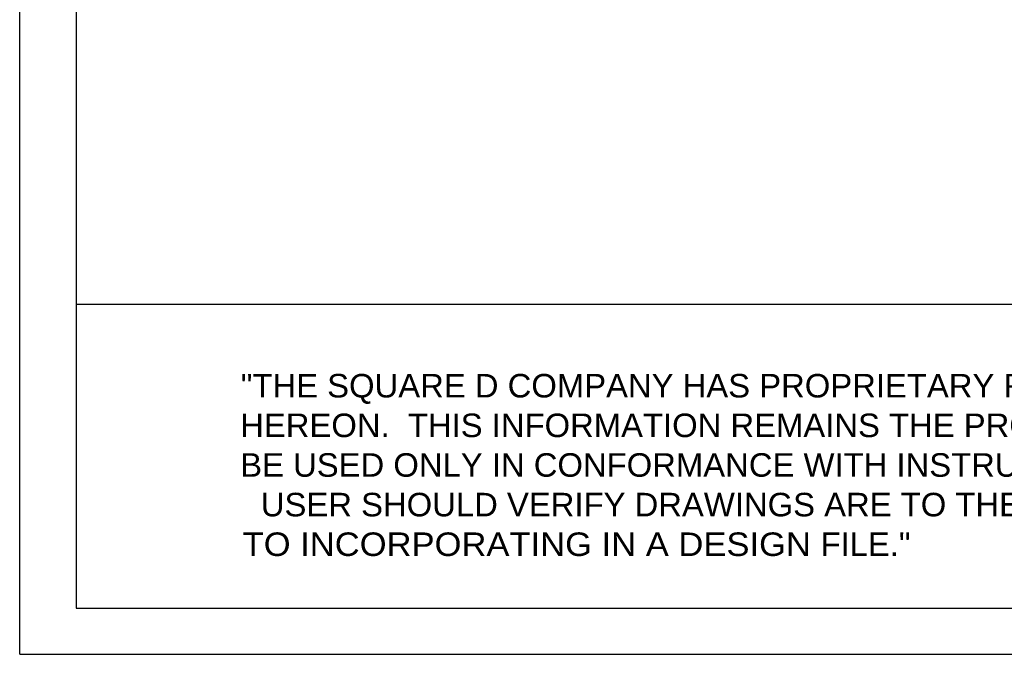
# Model space of a CAD drawing. Extents: x 0 to 17, y 0 to 11.
# Tile 1 of 51: x 0 to 3.8, y 0 to 2.4. Entities that reach past the tile are written whole.
import ezdxf
from ezdxf.enums import TextEntityAlignment as Align

# ---------------------------------------------------------------- set-up
doc = ezdxf.new("R2010")
doc.units = 0
doc.header["$LTSCALE"] = 0.935
doc.layers.get('0').update_dxf_attribs({"linetype": 'CONTINUOUS'})
doc.styles.add('TEXTSTYLE_0', font='arial.ttf', dxfattribs={"width": 0.8})
doc.styles.add('TEXTSTYLE_1', font='txt', dxfattribs={"width": 0.8})

msp = doc.modelspace()

# ---------------------------------------------------------------- linework, layer by layer
at = {"color": 7, "linetype": 'CONTINUOUS'}
for q in [(0, 11), (17, 0)]:
    msp.add_line((0, 0), q, dxfattribs=at)
at = {"color": 4, "linetype": 'CONTINUOUS'}
msp.add_line((0.2175, 1.3495840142), (16.7621628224, 1.3495840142), dxfattribs=at)
msp.add_open_spline([(0.2175, 10.8), (0.2175006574, 10.8000004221), (0.2175042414, 10.7999998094), (0.2175090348, 10.8000001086), (0.2175185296, 10.7999999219), (0.2175315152, 10.8000000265), (0.2175473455, 10.7999999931), (0.2175683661, 10.800000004), (0.2175946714, 10.7999999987), (0.2176367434, 10.8000000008), (0.217689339, 10.7999999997), (0.2177524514, 10.8000000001), (0.2178155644, 10.8), (0.2178997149, 10.8), (0.218004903, 10.8), (0.2181311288, 10.8), (0.2182994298, 10.8), (0.2185098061, 10.8), (0.2187622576, 10.8), (0.2190147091, 10.8), (0.2192671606, 10.8), (0.2196037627, 10.8), (0.2200245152, 10.8), (0.2205294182, 10.8), (0.2210343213, 10.8), (0.2217075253, 10.8), (0.2225490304, 10.8), (0.2235588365, 10.8), (0.2245686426, 10.8), (0.2255784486, 10.8), (0.2265882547, 10.8), (0.2279346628, 10.8), (0.229617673, 10.8), (0.2316372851, 10.8), (0.2336568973, 10.8), (0.2356765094, 10.8), (0.2376961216, 10.8), (0.2397157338, 10.8), (0.24240855, 10.8), (0.2457745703, 10.8), (0.2498137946, 10.8), (0.2538530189, 10.8), (0.2578922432, 10.8), (0.2619314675, 10.8), (0.2673171, 10.8), (0.2740491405, 10.8), (0.2821275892, 10.8), (0.2902060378, 10.8), (0.2982844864, 10.8), (0.3063629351, 10.8), (0.3144413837, 10.8), (0.3225198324, 10.8), (0.3332910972, 10.8), (0.3467551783, 10.8), (0.3629120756, 10.8), (0.3790689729, 10.8), (0.3952258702, 10.8), (0.4113827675, 10.8), (0.4275396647, 10.8), (0.4490821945, 10.8), (0.4760103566, 10.8), (0.5083241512, 10.8), (0.5406379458, 10.8), (0.5729517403, 10.8), (0.6052655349, 10.8), (0.6375793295, 10.8), (0.6698931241, 10.8), (0.7022069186, 10.8), (0.7452919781, 10.8), (0.7991483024, 10.8), (0.8637758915, 10.8), (0.9284034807, 10.8), (0.9930310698, 10.8), (1.057658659, 10.8), (1.1222862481, 10.8), (1.1869138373, 10.8), (1.2730839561, 10.8), (1.3807966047, 10.8), (1.510051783, 10.8), (1.6393069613, 10.8), (1.7685621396, 10.8), (1.8978173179, 10.8), (2.0270724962, 10.8), (2.1563276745, 10.8), (2.2855828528, 10.8), (2.4148380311, 10.8), (2.5871782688, 10.8), (2.802603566, 10.8), (3.0611139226, 10.8), (3.3196242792, 10.8), (3.5781346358, 10.8), (3.8366449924, 10.8), (4.095155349, 10.8), (4.3536657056, 10.8), (4.6121760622, 10.8), (4.9568565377, 10.8), (5.387707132, 10.8), (5.9047278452, 10.8), (6.4217485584, 10.8), (6.9387692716, 10.8), (7.4557899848, 10.8), (7.972810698, 10.8), (8.4898314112, 10.8), (9.0068521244, 10.8), (9.5238728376, 10.8), (10.0408935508, 10.8), (10.557914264, 10.8), (11.0749349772, 10.8), (11.5919556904, 10.8), (12.0228062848, 10.8), (12.3674867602, 10.8), (12.6259971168, 10.8), (12.8845074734, 10.8), (13.14301783, 10.8), (13.4015281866, 10.8), (13.6600385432, 10.8), (13.9185488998, 10.8), (14.1770592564, 10.8), (14.3924845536, 10.8), (14.5648247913, 10.8), (14.6940799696, 10.8), (14.8233351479, 10.8), (14.9525903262, 10.8), (15.0818455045, 10.8), (15.2111006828, 10.8), (15.3403558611, 10.8), (15.4696110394, 10.8), (15.5988662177, 10.8), (15.7065788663, 10.8), (15.7927489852, 10.8), (15.8573765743, 10.8), (15.9220041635, 10.8), (15.9866317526, 10.8), (16.0512593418, 10.8), (16.1158869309, 10.8), (16.1805145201, 10.8), (16.2343708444, 10.8), (16.2774559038, 10.8), (16.3097696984, 10.8), (16.342083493, 10.8), (16.3743972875, 10.8), (16.4067110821, 10.8), (16.4390248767, 10.8), (16.4713386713, 10.8), (16.5036524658, 10.8), (16.530580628, 10.8), (16.5521231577, 10.8), (16.568280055, 10.8), (16.5844369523, 10.8), (16.6005938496, 10.8), (16.6167507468, 10.8), (16.6329076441, 10.8), (16.6463717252, 10.8), (16.6571429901, 10.8), (16.6652214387, 10.8), (16.6732998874, 10.8), (16.681378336, 10.8), (16.6894567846, 10.8), (16.6975352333, 10.8), (16.7056136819, 10.8), (16.7123457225, 10.8), (16.7177313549, 10.8), (16.7217705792, 10.8), (16.7258098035, 10.8), (16.7298490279, 10.8), (16.7338882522, 10.8), (16.7372542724, 10.8), (16.7399470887, 10.8), (16.7419667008, 10.8), (16.743986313, 10.8), (16.7460059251, 10.8), (16.7480255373, 10.8), (16.7500451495, 10.8), (16.7517281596, 10.8), (16.7530745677, 10.8), (16.7540843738, 10.8), (16.7550941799, 10.8), (16.7561039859, 10.8), (16.757113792, 10.8), (16.7579552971, 10.8), (16.7586285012, 10.8), (16.7591334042, 10.8), (16.7596383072, 10.8), (16.7600590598, 10.8), (16.7603956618, 10.8), (16.7606481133, 10.8), (16.7609005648, 10.8), (16.7611530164, 10.8), (16.7613633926, 10.8), (16.7615316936, 10.8), (16.7616579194, 10.8), (16.7617631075, 10.8), (16.761847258, 10.8), (16.761910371, 10.8000000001), (16.7619734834, 10.7999999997), (16.7620260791, 10.8000000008), (16.762068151, 10.7999999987), (16.7620944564, 10.800000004), (16.762115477, 10.7999999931), (16.7621313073, 10.8000000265), (16.7621442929, 10.7999999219), (16.7621537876, 10.8000001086), (16.7621585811, 10.7999998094), (16.762163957, 10.8000007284), (16.7621625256, 10.7999972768), (16.7621629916, 10.7999941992), (16.7621627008, 10.799988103), (16.7621628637, 10.7999797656), (16.7621628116, 10.7999696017), (16.7621628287, 10.7999561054), (16.7621628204, 10.7999392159), (16.7621628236, 10.7999122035), (16.762162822, 10.7998784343), (16.7621628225, 10.7998379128), (16.7621628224, 10.7997973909), (16.7621628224, 10.7997433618), (16.7621628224, 10.7996758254), (16.7621628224, 10.7995947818), (16.7621628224, 10.7994867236), (16.7621628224, 10.7993516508), (16.7621628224, 10.7991895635), (16.7621628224, 10.7990274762), (16.7621628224, 10.7988653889), (16.7621628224, 10.7986492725), (16.7621628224, 10.798379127), (16.7621628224, 10.7980549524), (16.7621628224, 10.7977307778), (16.7621628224, 10.797298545), (16.7621628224, 10.796758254), (16.7621628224, 10.7961099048), (16.7621628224, 10.7954615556), (16.7621628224, 10.7948132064), (16.7621628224, 10.7941648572), (16.7621628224, 10.7933003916), (16.7621628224, 10.7922198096), (16.7621628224, 10.7909231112), (16.7621628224, 10.7896264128), (16.7621628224, 10.7883297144), (16.7621628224, 10.787033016), (16.7621628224, 10.7857363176), (16.7621628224, 10.7840073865), (16.7621628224, 10.7818462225), (16.7621628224, 10.7792528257), (16.7621628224, 10.7766594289), (16.7621628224, 10.7740660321), (16.7621628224, 10.7714726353), (16.7621628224, 10.7680147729), (16.7621628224, 10.7636924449), (16.7621628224, 10.7585056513), (16.7621628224, 10.7533188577), (16.7621628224, 10.7481320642), (16.7621628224, 10.7429452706), (16.7621628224, 10.737758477), (16.7621628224, 10.7325716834), (16.7621628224, 10.7256559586), (16.7621628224, 10.7170113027), (16.7621628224, 10.7066377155), (16.7621628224, 10.6962641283), (16.7621628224, 10.6858905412), (16.7621628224, 10.675516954), (16.7621628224, 10.6651433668), (16.7621628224, 10.6513119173), (16.7621628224, 10.6340226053), (16.7621628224, 10.613275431), (16.7621628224, 10.5925282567), (16.7621628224, 10.5717810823), (16.7621628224, 10.551033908), (16.7621628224, 10.5302867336), (16.7621628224, 10.5095395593), (16.7621628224, 10.488792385), (16.7621628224, 10.4611294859), (16.7621628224, 10.426550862), (16.7621628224, 10.3850565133), (16.7621628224, 10.3435621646), (16.7621628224, 10.302067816), (16.7621628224, 10.2605734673), (16.7621628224, 10.2190791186), (16.7621628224, 10.17758477), (16.7621628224, 10.1222589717), (16.7621628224, 10.0531017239), (16.7621628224, 9.9701130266), (16.7621628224, 9.8871243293), (16.7621628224, 9.8041356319), (16.7621628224, 9.7211469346), (16.7621628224, 9.6381582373), (16.7621628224, 9.5551695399), (16.7621628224, 9.4721808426), (16.7621628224, 9.3891921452), (16.7621628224, 9.2785405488), (16.7621628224, 9.1402260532), (16.7621628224, 8.9742486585), (16.7621628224, 8.8082712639), (16.7621628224, 8.6422938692), (16.7621628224, 8.4763164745), (16.7621628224, 8.3103390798), (16.7621628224, 8.1443616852), (16.7621628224, 7.9783842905), (16.7621628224, 7.7570810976), (16.7621628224, 7.4804521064), (16.7621628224, 7.1484973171), (16.7621628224, 6.8165425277), (16.7621628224, 6.4845877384), (16.7621628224, 6.152632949), (16.7621628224, 5.8206781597), (16.7621628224, 5.4887233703), (16.7621628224, 5.156768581), (16.7621628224, 4.8248137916), (16.7621628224, 4.4928590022), (16.7621628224, 4.1609042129), (16.7621628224, 3.8289494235), (16.7621628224, 3.4969946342), (16.7621628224, 3.220365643), (16.7621628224, 2.9990624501), (16.7621628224, 2.8330850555), (16.7621628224, 2.6671076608), (16.7621628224, 2.5011302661), (16.7621628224, 2.3351528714), (16.7621628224, 2.1691754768), (16.7621628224, 2.0031980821), (16.7621628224, 1.8372206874), (16.7621628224, 1.6989061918), (16.7621628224, 1.5882545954), (16.7621628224, 1.505265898), (16.7621628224, 1.4222772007), (16.7621628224, 1.3392885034), (16.7621628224, 1.256299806), (16.7621628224, 1.1733111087), (16.7621628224, 1.0903224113), (16.7621628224, 1.007333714), (16.7621628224, 0.9243450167), (16.7621628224, 0.8551877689), (16.7621628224, 0.7998619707), (16.7621628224, 0.758367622), (16.7621628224, 0.7168732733), (16.7621628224, 0.6753789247), (16.7621628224, 0.633884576), (16.7621628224, 0.5923902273), (16.7621628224, 0.5508958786), (16.7621628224, 0.5163172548), (16.7621628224, 0.4886543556), (16.7621628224, 0.4679071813), (16.7621628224, 0.447160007), (16.7621628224, 0.4264128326), (16.7621628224, 0.4056656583), (16.7621628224, 0.384918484), (16.7621628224, 0.3641713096), (16.7621628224, 0.3434241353), (16.7621628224, 0.3261348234), (16.7621628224, 0.3123033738), (16.7621628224, 0.3019297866), (16.7621628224, 0.2915561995), (16.7621628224, 0.2811826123), (16.7621628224, 0.2708090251), (16.7621628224, 0.260435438), (16.7621628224, 0.251790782), (16.7621628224, 0.2448750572), (16.7621628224, 0.2396882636), (16.7621628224, 0.23450147), (16.7621628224, 0.2293146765), (16.7621628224, 0.2241278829), (16.7621628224, 0.2189410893), (16.7621628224, 0.2137542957), (16.7621628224, 0.2094319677), (16.7621628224, 0.2059741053), (16.7621628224, 0.2033807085), (16.7621628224, 0.2007873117), (16.7621628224, 0.198193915), (16.7621628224, 0.1956005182), (16.7621628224, 0.1934393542), (16.7621628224, 0.191710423), (16.7621628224, 0.1904137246), (16.7621628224, 0.1891170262), (16.7621628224, 0.1878203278), (16.7621628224, 0.1865236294), (16.7621628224, 0.185226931), (16.7621628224, 0.184146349), (16.7621628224, 0.1832818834), (16.7621628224, 0.1826335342), (16.7621628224, 0.181985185), (16.7621628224, 0.1813368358), (16.7621628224, 0.1806884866), (16.7621628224, 0.1801481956), (16.7621628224, 0.1797159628), (16.7621628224, 0.1793917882), (16.7621628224, 0.1790676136), (16.7621628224, 0.1787974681), (16.7621628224, 0.1785813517), (16.7621628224, 0.1784192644), (16.7621628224, 0.1782571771), (16.7621628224, 0.1780950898), (16.7621628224, 0.1779600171), (16.7621628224, 0.1778519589), (16.7621628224, 0.1777709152), (16.7621628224, 0.1777033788), (16.7621628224, 0.1776493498), (16.7621628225, 0.1776088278), (16.762162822, 0.1775683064), (16.7621628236, 0.1775345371), (16.7621628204, 0.1775075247), (16.7621628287, 0.1774906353), (16.7621628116, 0.1774771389), (16.7621628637, 0.177466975), (16.7621627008, 0.1774586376), (16.7621629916, 0.1774525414), (16.7621625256, 0.1774494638), (16.762163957, 0.1774460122), (16.7621585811, 0.1774469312), (16.7621537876, 0.177446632), (16.7621442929, 0.1774468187), (16.7621313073, 0.1774467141), (16.762115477, 0.1774467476), (16.7620944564, 0.1774467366), (16.762068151, 0.1774467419), (16.7620260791, 0.1774467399), (16.7619734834, 0.1774467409), (16.761910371, 0.1774467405), (16.761847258, 0.1774467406), (16.7617631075, 0.1774467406), (16.7616579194, 0.1774467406), (16.7615316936, 0.1774467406), (16.7613633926, 0.1774467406), (16.7611530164, 0.1774467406), (16.7609005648, 0.1774467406), (16.7606481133, 0.1774467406), (16.7603956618, 0.1774467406), (16.7600590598, 0.1774467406), (16.7596383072, 0.1774467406), (16.7591334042, 0.1774467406), (16.7586285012, 0.1774467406), (16.7579552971, 0.1774467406), (16.757113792, 0.1774467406), (16.7561039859, 0.1774467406), (16.7550941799, 0.1774467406), (16.7540843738, 0.1774467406), (16.7530745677, 0.1774467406), (16.7517281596, 0.1774467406), (16.7500451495, 0.1774467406), (16.7480255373, 0.1774467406), (16.7460059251, 0.1774467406), (16.743986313, 0.1774467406), (16.7419667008, 0.1774467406), (16.7399470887, 0.1774467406), (16.7372542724, 0.1774467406), (16.7338882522, 0.1774467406), (16.7298490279, 0.1774467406), (16.7258098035, 0.1774467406), (16.7217705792, 0.1774467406), (16.7177313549, 0.1774467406), (16.7123457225, 0.1774467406), (16.7056136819, 0.1774467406), (16.6975352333, 0.1774467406), (16.6894567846, 0.1774467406), (16.681378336, 0.1774467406), (16.6732998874, 0.1774467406), (16.6652214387, 0.1774467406), (16.6571429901, 0.1774467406), (16.6463717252, 0.1774467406), (16.6329076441, 0.1774467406), (16.6167507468, 0.1774467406), (16.6005938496, 0.1774467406), (16.5844369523, 0.1774467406), (16.568280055, 0.1774467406), (16.5521231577, 0.1774467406), (16.530580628, 0.1774467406), (16.5036524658, 0.1774467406), (16.4713386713, 0.1774467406), (16.4390248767, 0.1774467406), (16.4067110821, 0.1774467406), (16.3743972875, 0.1774467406), (16.342083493, 0.1774467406), (16.3097696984, 0.1774467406), (16.2774559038, 0.1774467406), (16.2343708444, 0.1774467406), (16.1805145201, 0.1774467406), (16.1158869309, 0.1774467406), (16.0512593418, 0.1774467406), (15.9866317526, 0.1774467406), (15.9220041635, 0.1774467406), (15.8573765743, 0.1774467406), (15.7927489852, 0.1774467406), (15.7065788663, 0.1774467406), (15.5988662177, 0.1774467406), (15.4696110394, 0.1774467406), (15.3403558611, 0.1774467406), (15.2111006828, 0.1774467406), (15.0818455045, 0.1774467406), (14.9525903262, 0.1774467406), (14.8233351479, 0.1774467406), (14.6940799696, 0.1774467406), (14.5648247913, 0.1774467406), (14.3924845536, 0.1774467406), (14.1770592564, 0.1774467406), (13.9185488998, 0.1774467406), (13.6600385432, 0.1774467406), (13.4015281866, 0.1774467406), (13.14301783, 0.1774467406), (12.8845074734, 0.1774467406), (12.6259971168, 0.1774467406), (12.3674867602, 0.1774467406), (12.0228062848, 0.1774467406), (11.5919556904, 0.1774467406), (11.0749349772, 0.1774467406), (10.557914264, 0.1774467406), (10.0408935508, 0.1774467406), (9.5238728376, 0.1774467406), (9.0068521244, 0.1774467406), (8.4898314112, 0.1774467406), (7.972810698, 0.1774467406), (7.4557899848, 0.1774467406), (6.9387692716, 0.1774467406), (6.4217485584, 0.1774467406), (5.9047278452, 0.1774467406), (5.387707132, 0.1774467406), (4.9568565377, 0.1774467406), (4.6121760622, 0.1774467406), (4.3536657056, 0.1774467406), (4.095155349, 0.1774467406), (3.8366449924, 0.1774467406), (3.5781346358, 0.1774467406), (3.3196242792, 0.1774467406), (3.0611139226, 0.1774467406), (2.802603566, 0.1774467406), (2.5871782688, 0.1774467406), (2.4148380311, 0.1774467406), (2.2855828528, 0.1774467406), (2.1563276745, 0.1774467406), (2.0270724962, 0.1774467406), (1.8978173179, 0.1774467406), (1.7685621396, 0.1774467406), (1.6393069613, 0.1774467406), (1.510051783, 0.1774467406), (1.3807966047, 0.1774467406), (1.2730839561, 0.1774467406), (1.1869138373, 0.1774467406), (1.1222862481, 0.1774467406), (1.057658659, 0.1774467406), (0.9930310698, 0.1774467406), (0.9284034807, 0.1774467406), (0.8637758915, 0.1774467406), (0.7991483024, 0.1774467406), (0.7452919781, 0.1774467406), (0.7022069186, 0.1774467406), (0.6698931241, 0.1774467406), (0.6375793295, 0.1774467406), (0.6052655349, 0.1774467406), (0.5729517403, 0.1774467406), (0.5406379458, 0.1774467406), (0.5083241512, 0.1774467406), (0.4760103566, 0.1774467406), (0.4490821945, 0.1774467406), (0.4275396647, 0.1774467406), (0.4113827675, 0.1774467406), (0.3952258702, 0.1774467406), (0.3790689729, 0.1774467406), (0.3629120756, 0.1774467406), (0.3467551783, 0.1774467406), (0.3332910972, 0.1774467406), (0.3225198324, 0.1774467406), (0.3144413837, 0.1774467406), (0.3063629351, 0.1774467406), (0.2982844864, 0.1774467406), (0.2902060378, 0.1774467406), (0.2821275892, 0.1774467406), (0.2740491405, 0.1774467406), (0.2673171, 0.1774467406), (0.2619314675, 0.1774467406), (0.2578922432, 0.1774467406), (0.2538530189, 0.1774467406), (0.2498137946, 0.1774467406), (0.2457745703, 0.1774467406), (0.24240855, 0.1774467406), (0.2397157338, 0.1774467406), (0.2376961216, 0.1774467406), (0.2356765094, 0.1774467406), (0.2336568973, 0.1774467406), (0.2316372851, 0.1774467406), (0.229617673, 0.1774467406), (0.2279346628, 0.1774467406), (0.2265882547, 0.1774467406), (0.2255784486, 0.1774467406), (0.2245686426, 0.1774467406), (0.2235588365, 0.1774467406), (0.2225490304, 0.1774467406), (0.2217075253, 0.1774467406), (0.2210343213, 0.1774467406), (0.2205294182, 0.1774467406), (0.2200245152, 0.1774467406), (0.2196037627, 0.1774467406), (0.2192671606, 0.1774467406), (0.2190147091, 0.1774467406), (0.2187622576, 0.1774467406), (0.2185098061, 0.1774467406), (0.2182994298, 0.1774467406), (0.2181311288, 0.1774467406), (0.218004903, 0.1774467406), (0.2178997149, 0.1774467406), (0.2178155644, 0.1774467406), (0.2177524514, 0.1774467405), (0.217689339, 0.1774467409), (0.2176367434, 0.1774467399), (0.2175946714, 0.1774467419), (0.2175683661, 0.1774467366), (0.2175473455, 0.1774467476), (0.2175315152, 0.1774467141), (0.2175185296, 0.1774468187), (0.2175090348, 0.177446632), (0.2175042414, 0.1774469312), (0.2174988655, 0.1774460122), (0.2175002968, 0.1774494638), (0.2174998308, 0.1774525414), (0.2175001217, 0.1774586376), (0.2174999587, 0.177466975), (0.2175000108, 0.1774771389), (0.2174999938, 0.1774906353), (0.2175000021, 0.1775075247), (0.2174999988, 0.1775345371), (0.2175000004, 0.1775683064), (0.2174999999, 0.1776088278), (0.2175, 0.1776493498), (0.2175, 0.1777033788), (0.2175, 0.1777709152), (0.2175, 0.1778519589), (0.2175, 0.1779600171), (0.2175, 0.1780950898), (0.2175, 0.1782571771), (0.2175, 0.1784192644), (0.2175, 0.1785813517), (0.2175, 0.1787974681), (0.2175, 0.1790676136), (0.2175, 0.1793917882), (0.2175, 0.1797159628), (0.2175, 0.1801481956), (0.2175, 0.1806884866), (0.2175, 0.1813368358), (0.2175, 0.181985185), (0.2175, 0.1826335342), (0.2175, 0.1832818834), (0.2175, 0.184146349), (0.2175, 0.185226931), (0.2175, 0.1865236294), (0.2175, 0.1878203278), (0.2175, 0.1891170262), (0.2175, 0.1904137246), (0.2175, 0.191710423), (0.2175, 0.1934393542), (0.2175, 0.1956005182), (0.2175, 0.198193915), (0.2175, 0.2007873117), (0.2175, 0.2033807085), (0.2175, 0.2059741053), (0.2175, 0.2094319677), (0.2175, 0.2137542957), (0.2175, 0.2189410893), (0.2175, 0.2241278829), (0.2175, 0.2293146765), (0.2175, 0.23450147), (0.2175, 0.2396882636), (0.2175, 0.2448750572), (0.2175, 0.251790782), (0.2175, 0.260435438), (0.2175, 0.2708090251), (0.2175, 0.2811826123), (0.2175, 0.2915561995), (0.2175, 0.3019297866), (0.2175, 0.3123033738), (0.2175, 0.3261348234), (0.2175, 0.3434241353), (0.2175, 0.3641713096), (0.2175, 0.384918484), (0.2175, 0.4056656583), (0.2175, 0.4264128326), (0.2175, 0.447160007), (0.2175, 0.4679071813), (0.2175, 0.4886543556), (0.2175, 0.5163172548), (0.2175, 0.5508958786), (0.2175, 0.5923902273), (0.2175, 0.633884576), (0.2175, 0.6753789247), (0.2175, 0.7168732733), (0.2175, 0.758367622), (0.2175, 0.7998619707), (0.2175, 0.8551877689), (0.2175, 0.9243450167), (0.2175, 1.007333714), (0.2175, 1.0903224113), (0.2175, 1.1733111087), (0.2175, 1.256299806), (0.2175, 1.3392885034), (0.2175, 1.4222772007), (0.2175, 1.505265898), (0.2175, 1.5882545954), (0.2175, 1.6989061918), (0.2175, 1.8372206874), (0.2175, 2.0031980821), (0.2175, 2.1691754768), (0.2175, 2.3351528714), (0.2175, 2.5011302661), (0.2175, 2.6671076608), (0.2175, 2.8330850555), (0.2175, 2.9990624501), (0.2175, 3.220365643), (0.2175, 3.4969946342), (0.2175, 3.8289494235), (0.2175, 4.1609042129), (0.2175, 4.4928590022), (0.2175, 4.8248137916), (0.2175, 5.156768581), (0.2175, 5.4887233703), (0.2175, 5.8206781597), (0.2175, 6.152632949), (0.2175, 6.4845877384), (0.2175, 6.8165425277), (0.2175, 7.1484973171), (0.2175, 7.4804521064), (0.2175, 7.7570810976), (0.2175, 7.9783842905), (0.2175, 8.1443616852), (0.2175, 8.3103390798), (0.2175, 8.4763164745), (0.2175, 8.6422938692), (0.2175, 8.8082712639), (0.2175, 8.9742486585), (0.2175, 9.1402260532), (0.2175, 9.2785405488), (0.2175, 9.3891921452), (0.2175, 9.4721808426), (0.2175, 9.5551695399), (0.2175, 9.6381582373), (0.2175, 9.7211469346), (0.2175, 9.8041356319), (0.2175, 9.8871243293), (0.2175, 9.9701130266), (0.2175, 10.0531017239), (0.2175, 10.1222589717), (0.2175, 10.17758477), (0.2175, 10.2190791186), (0.2175, 10.2605734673), (0.2175, 10.302067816), (0.2175, 10.3435621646), (0.2175, 10.3850565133), (0.2175, 10.426550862), (0.2175, 10.4611294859), (0.2175, 10.488792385), (0.2175, 10.5095395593), (0.2175, 10.5302867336), (0.2175, 10.551033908), (0.2175, 10.5717810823), (0.2175, 10.5925282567), (0.2175, 10.613275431), (0.2175, 10.6340226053), (0.2175, 10.6513119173), (0.2175, 10.6651433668), (0.2175, 10.675516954), (0.2175, 10.6858905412), (0.2175, 10.6962641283), (0.2175, 10.7066377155), (0.2175, 10.7170113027), (0.2175, 10.7256559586), (0.2175, 10.7325716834), (0.2175, 10.737758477), (0.2175, 10.7429452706), (0.2175, 10.7481320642), (0.2175, 10.7533188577), (0.2175, 10.7585056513), (0.2175, 10.7636924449), (0.2175, 10.7680147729), (0.2175, 10.7714726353), (0.2175, 10.7740660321), (0.2175, 10.7766594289), (0.2175, 10.7792528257), (0.2175, 10.7818462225), (0.2175, 10.7840073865), (0.2175, 10.7857363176), (0.2175, 10.787033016), (0.2175, 10.7883297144), (0.2175, 10.7896264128), (0.2175, 10.7909231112), (0.2175, 10.7922198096), (0.2175, 10.7933003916), (0.2175, 10.7941648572), (0.2175, 10.7948132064), (0.2175, 10.7954615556), (0.2175, 10.7961099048), (0.2175, 10.796758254), (0.2175, 10.797298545), (0.2175, 10.7977307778), (0.2175, 10.7980549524), (0.2175, 10.798379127), (0.2175, 10.7986492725), (0.2175, 10.7988653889), (0.2175, 10.7990274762), (0.2175, 10.7991895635), (0.2175, 10.7993516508), (0.2175, 10.7994867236), (0.2175, 10.7995947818), (0.2175, 10.7996758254), (0.2175, 10.7997433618), (0.2175, 10.7997973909), (0.2174999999, 10.7998379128), (0.2175000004, 10.7998784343), (0.2174999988, 10.7999122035), (0.2175000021, 10.7999392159), (0.2174999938, 10.7999561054), (0.2175000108, 10.7999696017), (0.2174999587, 10.7999797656), (0.2175001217, 10.799988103), (0.2174998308, 10.7999941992), (0.2175002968, 10.7999972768), (0.2174993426, 10.7999995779), (0.2175, 10.8)], degree=3, knots=[0, 0, 0, 0, 5.96e-08, 1.192e-07, 2.384e-07, 4.768e-07, 7.153e-07, 9.537e-07, 1.4305e-06, 1.9073e-06, 2.861e-06, 3.8147e-06, 4.7684e-06, 5.722e-06, 7.6294e-06, 9.5367e-06, 1.14441e-05, 1.52588e-05, 1.90735e-05, 2.28882e-05, 2.67029e-05, 3.05176e-05, 3.8147e-05, 4.57764e-05, 5.34058e-05, 6.10352e-05, 7.62939e-05, 9.15527e-05, 0.0001068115, 0.0001220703, 0.0001373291, 0.0001525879, 0.0001831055, 0.000213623, 0.0002441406, 0.0002746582, 0.0003051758, 0.0003356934, 0.0003662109, 0.0004272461, 0.0004882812, 0.0005493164, 0.0006103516, 0.0006713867, 0.0007324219, 0.0008544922, 0.0009765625, 0.0010986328, 0.0012207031, 0.0013427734, 0.0014648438, 0.0015869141, 0.0017089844, 0.001953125, 0.0021972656, 0.0024414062, 0.0026855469, 0.0029296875, 0.0031738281, 0.0034179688, 0.00390625, 0.0043945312, 0.0048828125, 0.0053710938, 0.005859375, 0.0063476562, 0.0068359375, 0.0073242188, 0.0078125, 0.0087890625, 0.009765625, 0.0107421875, 0.01171875, 0.0126953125, 0.013671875, 0.0146484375, 0.015625, 0.017578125, 0.01953125, 0.021484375, 0.0234375, 0.025390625, 0.02734375, 0.029296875, 0.03125, 0.033203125, 0.03515625, 0.0390625, 0.04296875, 0.046875, 0.05078125, 0.0546875, 0.05859375, 0.0625, 0.06640625, 0.0703125, 0.078125, 0.0859375, 0.09375, 0.1015625, 0.109375, 0.1171875, 0.125, 0.1328125, 0.140625, 0.1484375, 0.15625, 0.1640625, 0.171875, 0.1796875, 0.18359375, 0.1875, 0.19140625, 0.1953125, 0.19921875, 0.203125, 0.20703125, 0.2109375, 0.21484375, 0.216796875, 0.21875, 0.220703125, 0.22265625, 0.224609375, 0.2265625, 0.228515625, 0.23046875, 0.232421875, 0.234375, 0.2353515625, 0.236328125, 0.2373046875, 0.23828125, 0.2392578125, 0.240234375, 0.2412109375, 0.2421875, 0.2426757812, 0.2431640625, 0.2436523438, 0.244140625, 0.2446289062, 0.2451171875, 0.2456054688, 0.24609375, 0.2465820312, 0.2468261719, 0.2470703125, 0.2473144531, 0.2475585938, 0.2478027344, 0.248046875, 0.2482910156, 0.2484130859, 0.2485351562, 0.2486572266, 0.2487792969, 0.2489013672, 0.2490234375, 0.2491455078, 0.2492675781, 0.2493286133, 0.2493896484, 0.2494506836, 0.2495117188, 0.2495727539, 0.2496337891, 0.2496643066, 0.2496948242, 0.2497253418, 0.2497558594, 0.249786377, 0.2498168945, 0.2498474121, 0.2498626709, 0.2498779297, 0.2498931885, 0.2499084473, 0.2499237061, 0.2499389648, 0.2499465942, 0.2499542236, 0.249961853, 0.2499694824, 0.2499732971, 0.2499771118, 0.2499809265, 0.2499847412, 0.2499885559, 0.2499904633, 0.2499923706, 0.249994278, 0.2499952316, 0.2499961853, 0.249997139, 0.2499980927, 0.2499985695, 0.2499990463, 0.2499992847, 0.2499995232, 0.2499997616, 0.2499998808, 0.2499999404, 0.25, 0.2500000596, 0.2500001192, 0.2500002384, 0.2500004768, 0.2500007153, 0.2500009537, 0.2500014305, 0.2500019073, 0.250002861, 0.2500038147, 0.2500047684, 0.250005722, 0.2500076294, 0.2500095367, 0.2500114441, 0.2500152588, 0.2500190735, 0.2500228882, 0.2500267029, 0.2500305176, 0.250038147, 0.2500457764, 0.2500534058, 0.2500610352, 0.2500762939, 0.2500915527, 0.2501068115, 0.2501220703, 0.2501373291, 0.2501525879, 0.2501831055, 0.250213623, 0.2502441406, 0.2502746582, 0.2503051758, 0.2503356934, 0.2503662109, 0.2504272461, 0.2504882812, 0.2505493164, 0.2506103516, 0.2506713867, 0.2507324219, 0.2508544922, 0.2509765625, 0.2510986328, 0.2512207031, 0.2513427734, 0.2514648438, 0.2515869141, 0.2517089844, 0.251953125, 0.2521972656, 0.2524414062, 0.2526855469, 0.2529296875, 0.2531738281, 0.2534179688, 0.25390625, 0.2543945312, 0.2548828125, 0.2553710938, 0.255859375, 0.2563476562, 0.2568359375, 0.2573242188, 0.2578125, 0.2587890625, 0.259765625, 0.2607421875, 0.26171875, 0.2626953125, 0.263671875, 0.2646484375, 0.265625, 0.267578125, 0.26953125, 0.271484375, 0.2734375, 0.275390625, 0.27734375, 0.279296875, 0.28125, 0.283203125, 0.28515625, 0.2890625, 0.29296875, 0.296875, 0.30078125, 0.3046875, 0.30859375, 0.3125, 0.31640625, 0.3203125, 0.328125, 0.3359375, 0.34375, 0.3515625, 0.359375, 0.3671875, 0.375, 0.3828125, 0.390625, 0.3984375, 0.40625, 0.4140625, 0.421875, 0.4296875, 0.43359375, 0.4375, 0.44140625, 0.4453125, 0.44921875, 0.453125, 0.45703125, 0.4609375, 0.46484375, 0.466796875, 0.46875, 0.470703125, 0.47265625, 0.474609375, 0.4765625, 0.478515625, 0.48046875, 0.482421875, 0.484375, 0.4853515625, 0.486328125, 0.4873046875, 0.48828125, 0.4892578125, 0.490234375, 0.4912109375, 0.4921875, 0.4926757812, 0.4931640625, 0.4936523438, 0.494140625, 0.4946289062, 0.4951171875, 0.4956054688, 0.49609375, 0.4965820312, 0.4968261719, 0.4970703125, 0.4973144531, 0.4975585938, 0.4978027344, 0.498046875, 0.4982910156, 0.4984130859, 0.4985351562, 0.4986572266, 0.4987792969, 0.4989013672, 0.4990234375, 0.4991455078, 0.4992675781, 0.4993286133, 0.4993896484, 0.4994506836, 0.4995117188, 0.4995727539, 0.4996337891, 0.4996643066, 0.4996948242, 0.4997253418, 0.4997558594, 0.499786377, 0.4998168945, 0.4998474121, 0.4998626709, 0.4998779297, 0.4998931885, 0.4999084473, 0.4999237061, 0.4999389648, 0.4999465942, 0.4999542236, 0.499961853, 0.4999694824, 0.4999732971, 0.4999771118, 0.4999809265, 0.4999847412, 0.4999885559, 0.4999904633, 0.4999923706, 0.499994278, 0.4999952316, 0.4999961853, 0.499997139, 0.4999980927, 0.4999985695, 0.4999990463, 0.4999992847, 0.4999995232, 0.4999997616, 0.4999998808, 0.4999999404, 0.5, 0.5000000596, 0.5000001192, 0.5000002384, 0.5000004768, 0.5000007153, 0.5000009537, 0.5000014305, 0.5000019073, 0.500002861, 0.5000038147, 0.5000047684, 0.500005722, 0.5000076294, 0.5000095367, 0.5000114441, 0.5000152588, 0.5000190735, 0.5000228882, 0.5000267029, 0.5000305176, 0.500038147, 0.5000457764, 0.5000534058, 0.5000610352, 0.5000762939, 0.5000915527, 0.5001068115, 0.5001220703, 0.5001373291, 0.5001525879, 0.5001831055, 0.500213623, 0.5002441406, 0.5002746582, 0.5003051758, 0.5003356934, 0.5003662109, 0.5004272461, 0.5004882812, 0.5005493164, 0.5006103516, 0.5006713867, 0.5007324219, 0.5008544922, 0.5009765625, 0.5010986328, 0.5012207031, 0.5013427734, 0.5014648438, 0.5015869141, 0.5017089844, 0.501953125, 0.5021972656, 0.5024414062, 0.5026855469, 0.5029296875, 0.5031738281, 0.5034179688, 0.50390625, 0.5043945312, 0.5048828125, 0.5053710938, 0.505859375, 0.5063476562, 0.5068359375, 0.5073242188, 0.5078125, 0.5087890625, 0.509765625, 0.5107421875, 0.51171875, 0.5126953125, 0.513671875, 0.5146484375, 0.515625, 0.517578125, 0.51953125, 0.521484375, 0.5234375, 0.525390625, 0.52734375, 0.529296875, 0.53125, 0.533203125, 0.53515625, 0.5390625, 0.54296875, 0.546875, 0.55078125, 0.5546875, 0.55859375, 0.5625, 0.56640625, 0.5703125, 0.578125, 0.5859375, 0.59375, 0.6015625, 0.609375, 0.6171875, 0.625, 0.6328125, 0.640625, 0.6484375, 0.65625, 0.6640625, 0.671875, 0.6796875, 0.68359375, 0.6875, 0.69140625, 0.6953125, 0.69921875, 0.703125, 0.70703125, 0.7109375, 0.71484375, 0.716796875, 0.71875, 0.720703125, 0.72265625, 0.724609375, 0.7265625, 0.728515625, 0.73046875, 0.732421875, 0.734375, 0.7353515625, 0.736328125, 0.7373046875, 0.73828125, 0.7392578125, 0.740234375, 0.7412109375, 0.7421875, 0.7426757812, 0.7431640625, 0.7436523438, 0.744140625, 0.7446289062, 0.7451171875, 0.7456054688, 0.74609375, 0.7465820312, 0.7468261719, 0.7470703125, 0.7473144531, 0.7475585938, 0.7478027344, 0.748046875, 0.7482910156, 0.7484130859, 0.7485351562, 0.7486572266, 0.7487792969, 0.7489013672, 0.7490234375, 0.7491455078, 0.7492675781, 0.7493286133, 0.7493896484, 0.7494506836, 0.7495117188, 0.7495727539, 0.7496337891, 0.7496643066, 0.7496948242, 0.7497253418, 0.7497558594, 0.749786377, 0.7498168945, 0.7498474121, 0.7498626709, 0.7498779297, 0.7498931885, 0.7499084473, 0.7499237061, 0.7499389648, 0.7499465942, 0.7499542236, 0.749961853, 0.7499694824, 0.7499732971, 0.7499771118, 0.7499809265, 0.7499847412, 0.7499885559, 0.7499904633, 0.7499923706, 0.749994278, 0.7499952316, 0.7499961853, 0.749997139, 0.7499980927, 0.7499985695, 0.7499990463, 0.7499992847, 0.7499995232, 0.7499997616, 0.7499998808, 0.7499999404, 0.75, 0.7500000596, 0.7500001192, 0.7500002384, 0.7500004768, 0.7500007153, 0.7500009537, 0.7500014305, 0.7500019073, 0.750002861, 0.7500038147, 0.7500047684, 0.750005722, 0.7500076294, 0.7500095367, 0.7500114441, 0.7500152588, 0.7500190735, 0.7500228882, 0.7500267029, 0.7500305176, 0.750038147, 0.7500457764, 0.7500534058, 0.7500610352, 0.7500762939, 0.7500915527, 0.7501068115, 0.7501220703, 0.7501373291, 0.7501525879, 0.7501831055, 0.750213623, 0.7502441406, 0.7502746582, 0.7503051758, 0.7503356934, 0.7503662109, 0.7504272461, 0.7504882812, 0.7505493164, 0.7506103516, 0.7506713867, 0.7507324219, 0.7508544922, 0.7509765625, 0.7510986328, 0.7512207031, 0.7513427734, 0.7514648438, 0.7515869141, 0.7517089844, 0.751953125, 0.7521972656, 0.7524414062, 0.7526855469, 0.7529296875, 0.7531738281, 0.7534179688, 0.75390625, 0.7543945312, 0.7548828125, 0.7553710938, 0.755859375, 0.7563476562, 0.7568359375, 0.7573242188, 0.7578125, 0.7587890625, 0.759765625, 0.7607421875, 0.76171875, 0.7626953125, 0.763671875, 0.7646484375, 0.765625, 0.767578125, 0.76953125, 0.771484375, 0.7734375, 0.775390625, 0.77734375, 0.779296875, 0.78125, 0.783203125, 0.78515625, 0.7890625, 0.79296875, 0.796875, 0.80078125, 0.8046875, 0.80859375, 0.8125, 0.81640625, 0.8203125, 0.828125, 0.8359375, 0.84375, 0.8515625, 0.859375, 0.8671875, 0.875, 0.8828125, 0.890625, 0.8984375, 0.90625, 0.9140625, 0.921875, 0.9296875, 0.93359375, 0.9375, 0.94140625, 0.9453125, 0.94921875, 0.953125, 0.95703125, 0.9609375, 0.96484375, 0.966796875, 0.96875, 0.970703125, 0.97265625, 0.974609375, 0.9765625, 0.978515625, 0.98046875, 0.982421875, 0.984375, 0.9853515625, 0.986328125, 0.9873046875, 0.98828125, 0.9892578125, 0.990234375, 0.9912109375, 0.9921875, 0.9926757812, 0.9931640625, 0.9936523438, 0.994140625, 0.9946289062, 0.9951171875, 0.9956054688, 0.99609375, 0.9965820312, 0.9968261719, 0.9970703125, 0.9973144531, 0.9975585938, 0.9978027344, 0.998046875, 0.9982910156, 0.9984130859, 0.9985351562, 0.9986572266, 0.9987792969, 0.9989013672, 0.9990234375, 0.9991455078, 0.9992675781, 0.9993286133, 0.9993896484, 0.9994506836, 0.9995117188, 0.9995727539, 0.9996337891, 0.9996643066, 0.9996948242, 0.9997253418, 0.9997558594, 0.999786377, 0.9998168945, 0.9998474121, 0.9998626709, 0.9998779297, 0.9998931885, 0.9999084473, 0.9999237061, 0.9999389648, 0.9999465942, 0.9999542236, 0.999961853, 0.9999694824, 0.9999732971, 0.9999771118, 0.9999809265, 0.9999847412, 0.9999885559, 0.9999904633, 0.9999923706, 0.999994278, 0.9999952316, 0.9999961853, 0.999997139, 0.9999980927, 0.9999985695, 0.9999990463, 0.9999992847, 0.9999995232, 0.9999997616, 0.9999998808, 0.9999999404, 1, 1, 1, 1], dxfattribs=at)

# ---------------------------------------------------------------- texts
at = {"color": 2, "linetype": 'CONTINUOUS'}
for s, height, style, width, p, p2 in [('"THE SQUARE D COMPANY HAS PROPRIETAR', 0.0907193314, 'TEXTSTYLE_0', 0.8635894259, (0.8522733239, 0.9898709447), (3.6726665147, 0.9898709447)), ('Y RIGHTS TO THE INFORMATION CONTAINE', 0.0907193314, 'TEXTSTYLE_0', 0.8282734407, (3.6726665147, 0.9898709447), (6.3777213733, 0.9898709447)), ('HEREON.  THIS INFORMATION REMAINS TH', 0.0907193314, 'TEXTSTYLE_0', 0.8174308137, (0.8499217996, 0.8371250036), (3.5195657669, 0.8371250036)), ('E PROPERTY OF SQUARE D COMPANY AND M', 0.0907193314, 'TEXTSTYLE_0', 0.869165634, (3.5195657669, 0.8371250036), (6.3581702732, 0.8371250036)), ('BE USED ONLY IN CONFORMANCE WITH INS', 0.0907193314, 'TEXTSTYLE_0', 0.8391160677, (0.8499217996, 0.6843790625), (3.5903875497, 0.6843790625)), ('TRUCTIONS ISSUED BY SQUARE D COMPANY', 0.0907193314, 'TEXTSTYLE_0', 0.8627633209, (3.5903875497, 0.6843790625), (6.4080827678, 0.6843790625)), ('  USER SHOULD VERIFY DRAWINGS ARE TO', 0.0907193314, 'TEXTSTYLE_0', 0.8305452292, (0.8592041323, 0.5316331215), (3.5716784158, 0.5316331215)), (' THE LATEST/CURRENT REVISION PRIOR', 0.0907193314, 'TEXTSTYLE_0', 0.8201399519, (3.5716784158, 0.5316331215), (6.1013650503, 0.5316331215)), ('TO INCORPORATING IN A DESIGN ', 0.0907197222, 'TEXTSTYLE_1', 0.84673, (0.8592041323, 0.378886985), (3.0868423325, 0.378886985)), ('FILE."', 0.0907193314, 'TEXTSTYLE_0', 0.6375464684, (3.0868423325, 0.378886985), (3.4338690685, 0.378886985))]:
    msp.add_text(s, height=height, dxfattribs=dict(at, style=style, width=width)).set_placement(p, p2, align=Align.FIT)

doc.saveas('drawing.dxf')
